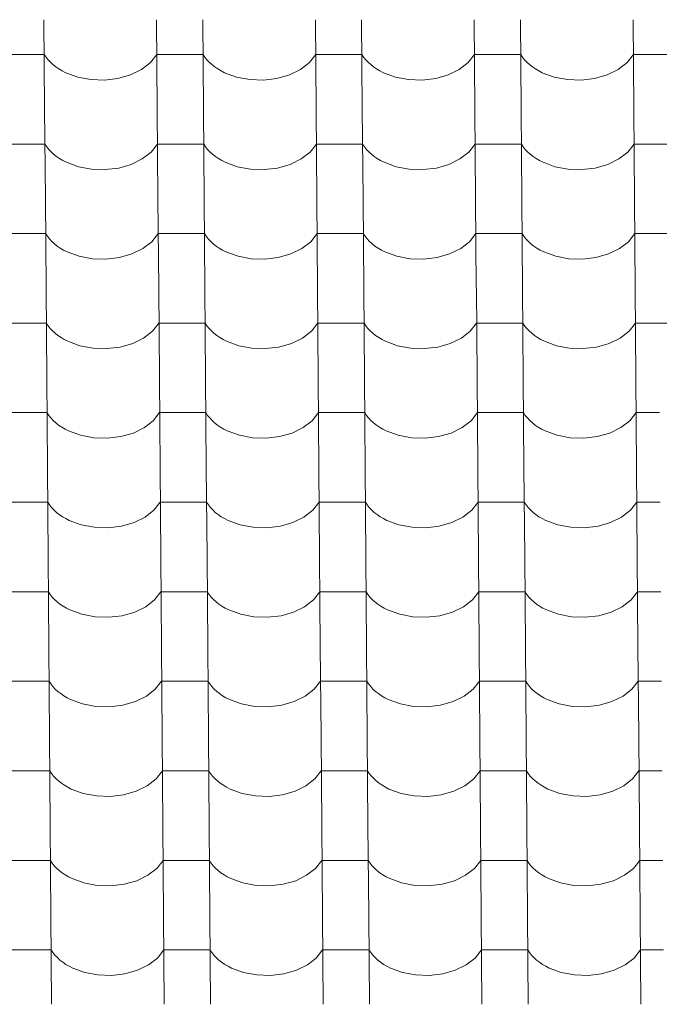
# Model space of a CAD drawing. Header units: millimetres. Extents: x -27785 to 104762, y -947 to 11132.
# Tile 32 of 146: x -17258 to -16593, y 8806 to 9828. Entities that reach past the tile are written whole.
import ezdxf

# ---------------------------------------------------------------- set-up
doc = ezdxf.new("R2010")
doc.units = ezdxf.units.MM
doc.header["$MEASUREMENT"] = 0
doc.layers.add('POHLED JIŽNÍ_1_Bourané_Výplně - Povrchové', color=7, linetype='Continuous')
doc.layers.add('POHLED JIŽNÍ_1_Konstrukce - nosné', color=7, linetype='Continuous')

# ---------------------------------------------------------------- blocks, each defined once
blk = doc.blocks.new('*X2', base_point=(-29303.7, -27473.9))
at = {"layer": 'POHLED JIŽNÍ_1_Bourané_Výplně - Povrchové', "color": 7, "linetype": 'Continuous', "lineweight": 13}
for p, q in [((-17232.5, 9828.4), (-17231.8, 9735.7)), ((-17115.5, 9828.4), (-17114.8, 9735.7)), ((-17067.5, 9828.4), (-17066.8, 9735.7)), ((-16950.5, 9828.4), (-16949.8, 9735.7)), ((-16902.5, 9828.4), (-16901.8, 9735.7)), ((-16785.5, 9828.4), (-16784.8, 9735.7)), ((-16737.5, 9828.4), (-16736.8, 9735.7)), ((-16620.5, 9828.4), (-16619.8, 9735.7)), ((-17256.2, 9792.2), (-17280.2, 9792.2)), ((-17232.2, 9792.2), (-17256.2, 9792.2)), ((-17232.2, 9792.2), (-17230.3, 9789.4)), ((-17230.3, 9789.4), (-17228.2, 9786.7)), ((-17121.8, 9783.8), (-17115.2, 9792.2)), ((-17091.2, 9792.2), (-17115.2, 9792.2)), ((-17067.2, 9792.2), (-17091.2, 9792.2)), ((-17067.2, 9792.2), (-17065.4, 9789.4)), ((-17065.4, 9789.4), (-17063.2, 9786.7)), ((-16956.8, 9783.8), (-16950.2, 9792.2)), ((-16926.2, 9792.2), (-16950.2, 9792.2)), ((-16902.2, 9792.2), (-16926.2, 9792.2)), ((-16902.2, 9792.2), (-16900.4, 9789.4)), ((-16900.4, 9789.4), (-16898.2, 9786.7)), ((-16791.8, 9783.8), (-16785.2, 9792.2)), ((-16761.2, 9792.2), (-16785.2, 9792.2)), ((-16737.2, 9792.2), (-16761.2, 9792.2)), ((-16737.2, 9792.2), (-16735.4, 9789.4)), ((-16735.4, 9789.4), (-16733.2, 9786.7)), ((-16626.8, 9783.8), (-16620.2, 9792.2)), ((-16596.2, 9792.2), (-16620.2, 9792.2)), ((-16572.2, 9792.2), (-16596.2, 9792.2)), ((-17228.2, 9786.7), (-17225.8, 9784.1)), ((-17225.8, 9784.1), (-17223.1, 9781.7)), ((-17223.1, 9781.7), (-17220.1, 9779.4)), ((-17220.1, 9779.4), (-17216.9, 9777.2)), ((-17131.1, 9776.7), (-17121.8, 9783.8)), ((-17063.2, 9786.7), (-17060.8, 9784.1)), ((-17060.8, 9784.1), (-17058.1, 9781.7)), ((-17058.1, 9781.7), (-17055.1, 9779.4)), ((-17055.1, 9779.4), (-17051.9, 9777.2)), ((-16966.1, 9776.7), (-16956.8, 9783.8)), ((-16898.2, 9786.7), (-16895.8, 9784.1)), ((-16895.8, 9784.1), (-16893.1, 9781.7)), ((-16893.1, 9781.7), (-16890.1, 9779.4)), ((-16890.1, 9779.4), (-16886.9, 9777.2)), ((-16801.1, 9776.7), (-16791.8, 9783.8)), ((-16733.2, 9786.7), (-16730.8, 9784.1)), ((-16730.8, 9784.1), (-16728.1, 9781.7)), ((-16728.1, 9781.7), (-16725.1, 9779.4)), ((-16725.1, 9779.4), (-16721.9, 9777.2)), ((-16636.1, 9776.7), (-16626.8, 9783.8)), ((-17216.9, 9777.2), (-17213.5, 9775.2)), ((-17213.5, 9775.2), (-17209.9, 9773.3)), ((-17209.9, 9773.3), (-17197.4, 9768.7)), ((-17197.4, 9768.7), (-17183.7, 9766.1)), ((-17155.6, 9767.3), (-17142.5, 9771.1)), ((-17142.5, 9771.1), (-17131.1, 9776.7)), ((-17051.9, 9777.2), (-17048.5, 9775.2)), ((-17048.5, 9775.2), (-17044.9, 9773.3)), ((-17044.9, 9773.3), (-17032.4, 9768.7)), ((-17032.4, 9768.7), (-17018.7, 9766.1)), ((-16990.6, 9767.3), (-16977.5, 9771.1)), ((-16977.5, 9771.1), (-16966.1, 9776.7)), ((-16886.9, 9777.2), (-16883.5, 9775.2)), ((-16883.5, 9775.2), (-16879.9, 9773.3)), ((-16879.9, 9773.3), (-16867.4, 9768.7)), ((-16867.4, 9768.7), (-16853.7, 9766.1)), ((-16825.6, 9767.3), (-16812.5, 9771.1)), ((-16812.5, 9771.1), (-16801.1, 9776.7)), ((-16721.9, 9777.2), (-16718.5, 9775.2)), ((-16718.5, 9775.2), (-16714.9, 9773.3)), ((-16714.9, 9773.3), (-16702.4, 9768.7)), ((-16702.4, 9768.7), (-16688.7, 9766.1)), ((-16660.6, 9767.3), (-16647.5, 9771.1)), ((-16647.5, 9771.1), (-16636.1, 9776.7)), ((-17183.7, 9766.1), (-17169.5, 9765.7)), ((-17169.5, 9765.7), (-17155.6, 9767.3)), ((-17018.7, 9766.1), (-17004.5, 9765.7)), ((-17004.5, 9765.7), (-16990.6, 9767.3)), ((-16853.7, 9766.1), (-16839.5, 9765.7)), ((-16839.5, 9765.7), (-16825.6, 9767.3)), ((-16688.7, 9766.1), (-16674.5, 9765.7)), ((-16674.5, 9765.7), (-16660.6, 9767.3)), ((-17231.8, 9735.4), (-17231, 9642.7)), ((-17114.8, 9735.4), (-17114.1, 9642.7)), ((-17066.8, 9735.4), (-17066, 9642.7)), ((-16949.8, 9735.4), (-16949.1, 9642.7)), ((-16901.8, 9735.4), (-16901, 9642.7)), ((-16784.8, 9735.4), (-16784.1, 9642.7)), ((-16736.8, 9735.4), (-16736, 9642.7)), ((-16619.8, 9735.4), (-16619.1, 9642.7)), ((-17255.5, 9699.2), (-17279.5, 9699.2)), ((-17231.5, 9699.2), (-17255.5, 9699.2)), ((-17231.5, 9699.2), (-17229.6, 9696.4)), ((-17229.6, 9696.4), (-17227.5, 9693.7)), ((-17121.1, 9690.8), (-17114.5, 9699.2)), ((-17090.5, 9699.2), (-17114.5, 9699.2)), ((-17066.5, 9699.2), (-17090.5, 9699.2)), ((-17066.5, 9699.2), (-17064.6, 9696.4)), ((-17064.6, 9696.4), (-17062.5, 9693.7)), ((-16956.1, 9690.8), (-16949.5, 9699.2)), ((-16925.5, 9699.2), (-16949.5, 9699.2)), ((-16901.5, 9699.2), (-16925.5, 9699.2)), ((-16901.5, 9699.2), (-16899.6, 9696.4)), ((-16899.6, 9696.4), (-16897.5, 9693.7)), ((-16791.1, 9690.8), (-16784.5, 9699.2)), ((-16760.5, 9699.2), (-16784.5, 9699.2)), ((-16736.5, 9699.2), (-16760.5, 9699.2)), ((-16736.5, 9699.2), (-16734.6, 9696.4)), ((-16734.6, 9696.4), (-16732.5, 9693.7)), ((-16626.1, 9690.8), (-16619.5, 9699.2)), ((-16595.5, 9699.2), (-16619.5, 9699.2)), ((-16571.5, 9699.2), (-16595.5, 9699.2)), ((-17227.5, 9693.7), (-17225.1, 9691.1)), ((-17225.1, 9691.1), (-17222.4, 9688.7)), ((-17222.4, 9688.7), (-17219.4, 9686.3)), ((-17219.4, 9686.3), (-17216.2, 9684.2)), ((-17130.4, 9683.7), (-17121.1, 9690.8)), ((-17062.5, 9693.7), (-17060.1, 9691.1)), ((-17060.1, 9691.1), (-17057.4, 9688.7)), ((-17057.4, 9688.7), (-17054.4, 9686.3)), ((-17054.4, 9686.3), (-17051.2, 9684.2)), ((-16965.4, 9683.7), (-16956.1, 9690.8)), ((-16897.5, 9693.7), (-16895.1, 9691.1)), ((-16895.1, 9691.1), (-16892.4, 9688.7)), ((-16892.4, 9688.7), (-16889.4, 9686.3)), ((-16889.4, 9686.3), (-16886.2, 9684.2)), ((-16800.4, 9683.7), (-16791.1, 9690.8)), ((-16732.5, 9693.7), (-16730.1, 9691.1)), ((-16730.1, 9691.1), (-16727.4, 9688.7)), ((-16727.4, 9688.7), (-16724.4, 9686.3)), ((-16724.4, 9686.3), (-16721.2, 9684.2)), ((-16635.4, 9683.7), (-16626.1, 9690.8)), ((-17216.2, 9684.2), (-17212.8, 9682.1)), ((-17212.8, 9682.1), (-17209.1, 9680.3)), ((-17209.1, 9680.3), (-17196.7, 9675.7)), ((-17196.7, 9675.7), (-17183, 9673.1)), ((-17154.8, 9674.3), (-17141.8, 9678.1)), ((-17141.8, 9678.1), (-17130.4, 9683.7)), ((-17051.2, 9684.2), (-17047.8, 9682.1)), ((-17047.8, 9682.1), (-17044.1, 9680.3)), ((-17044.1, 9680.3), (-17031.7, 9675.7)), ((-17031.7, 9675.7), (-17018, 9673.1)), ((-16989.8, 9674.3), (-16976.8, 9678.1)), ((-16976.8, 9678.1), (-16965.4, 9683.7)), ((-16886.2, 9684.2), (-16882.8, 9682.1)), ((-16882.8, 9682.1), (-16879.1, 9680.3)), ((-16879.1, 9680.3), (-16866.7, 9675.7)), ((-16866.7, 9675.7), (-16853, 9673.1)), ((-16824.8, 9674.3), (-16811.8, 9678.1)), ((-16811.8, 9678.1), (-16800.4, 9683.7)), ((-16721.2, 9684.2), (-16717.8, 9682.1)), ((-16717.8, 9682.1), (-16714.1, 9680.3)), ((-16714.1, 9680.3), (-16701.7, 9675.7)), ((-16701.7, 9675.7), (-16688, 9673.1)), ((-16659.8, 9674.3), (-16646.8, 9678.1)), ((-16646.8, 9678.1), (-16635.4, 9683.7)), ((-17183, 9673.1), (-17168.8, 9672.7)), ((-17168.8, 9672.7), (-17154.8, 9674.3)), ((-17018, 9673.1), (-17003.8, 9672.7)), ((-17003.8, 9672.7), (-16989.8, 9674.3)), ((-16853, 9673.1), (-16838.8, 9672.7)), ((-16838.8, 9672.7), (-16824.8, 9674.3)), ((-16688, 9673.1), (-16673.8, 9672.7)), ((-16673.8, 9672.7), (-16659.8, 9674.3)), ((-17231, 9642.4), (-17230.3, 9549.7)), ((-17114.1, 9642.4), (-17113.3, 9549.7)), ((-17066, 9642.4), (-17065.3, 9549.7)), ((-16949.1, 9642.4), (-16948.3, 9549.7)), ((-16901, 9642.4), (-16900.3, 9549.7)), ((-16784.1, 9642.4), (-16783.4, 9549.7)), ((-16736, 9642.4), (-16735.3, 9549.7)), ((-16619.1, 9642.4), (-16618.4, 9549.7)), ((-17254.8, 9606.2), (-17278.8, 9606.2)), ((-17230.7, 9606.2), (-17254.8, 9606.2)), ((-17230.7, 9606.2), (-17228.9, 9603.4)), ((-17120.4, 9597.8), (-17113.8, 9606.2)), ((-17089.8, 9606.2), (-17113.8, 9606.2)), ((-17065.7, 9606.2), (-17089.8, 9606.2)), ((-17065.7, 9606.2), (-17063.9, 9603.4)), ((-16955.4, 9597.8), (-16948.8, 9606.2)), ((-16924.8, 9606.2), (-16948.8, 9606.2)), ((-16900.8, 9606.2), (-16924.8, 9606.2)), ((-16900.8, 9606.2), (-16898.9, 9603.4)), ((-16790.4, 9597.8), (-16783.8, 9606.2)), ((-16759.8, 9606.2), (-16783.8, 9606.2)), ((-16735.8, 9606.2), (-16759.8, 9606.2)), ((-16735.8, 9606.2), (-16733.9, 9603.4)), ((-16625.4, 9597.8), (-16618.8, 9606.2)), ((-16594.8, 9606.2), (-16618.8, 9606.2)), ((-16570.8, 9606.2), (-16594.8, 9606.2)), ((-17228.9, 9603.4), (-17226.8, 9600.7)), ((-17226.8, 9600.7), (-17224.3, 9598.1)), ((-17224.3, 9598.1), (-17221.6, 9595.7)), ((-17221.6, 9595.7), (-17218.7, 9593.3)), ((-17129.6, 9590.6), (-17120.4, 9597.8)), ((-17063.9, 9603.4), (-17061.8, 9600.7)), ((-17061.8, 9600.7), (-17059.3, 9598.1)), ((-17059.3, 9598.1), (-17056.6, 9595.7)), ((-17056.6, 9595.7), (-17053.7, 9593.3)), ((-16964.6, 9590.6), (-16955.4, 9597.8)), ((-16898.9, 9603.4), (-16896.8, 9600.7)), ((-16896.8, 9600.7), (-16894.3, 9598.1)), ((-16894.3, 9598.1), (-16891.6, 9595.7)), ((-16891.6, 9595.7), (-16888.7, 9593.3)), ((-16799.6, 9590.6), (-16790.4, 9597.8)), ((-16733.9, 9603.4), (-16731.8, 9600.7)), ((-16731.8, 9600.7), (-16729.3, 9598.1)), ((-16729.3, 9598.1), (-16726.6, 9595.7)), ((-16726.6, 9595.7), (-16723.7, 9593.3)), ((-16634.7, 9590.6), (-16625.4, 9597.8)), ((-17218.7, 9593.3), (-17215.5, 9591.2)), ((-17215.5, 9591.2), (-17212, 9589.1)), ((-17212, 9589.1), (-17208.4, 9587.3)), ((-17208.4, 9587.3), (-17195.9, 9582.7)), ((-17154.1, 9581.3), (-17141.1, 9585.1)), ((-17141.1, 9585.1), (-17129.6, 9590.6)), ((-17053.7, 9593.3), (-17050.5, 9591.2)), ((-17050.5, 9591.2), (-17047, 9589.1)), ((-17047, 9589.1), (-17043.4, 9587.3)), ((-17043.4, 9587.3), (-17030.9, 9582.7)), ((-16989.1, 9581.3), (-16976.1, 9585.1)), ((-16976.1, 9585.1), (-16964.6, 9590.6)), ((-16888.7, 9593.3), (-16885.5, 9591.2)), ((-16885.5, 9591.2), (-16882, 9589.1)), ((-16882, 9589.1), (-16878.4, 9587.3)), ((-16878.4, 9587.3), (-16865.9, 9582.7)), ((-16824.1, 9581.3), (-16811.1, 9585.1)), ((-16811.1, 9585.1), (-16799.6, 9590.6)), ((-16723.7, 9593.3), (-16720.5, 9591.2)), ((-16720.5, 9591.2), (-16717.1, 9589.1)), ((-16717.1, 9589.1), (-16713.4, 9587.3)), ((-16713.4, 9587.3), (-16700.9, 9582.7)), ((-16659.1, 9581.3), (-16646.1, 9585.1)), ((-16646.1, 9585.1), (-16634.7, 9590.6)), ((-17195.9, 9582.7), (-17182.2, 9580.1)), ((-17182.2, 9580.1), (-17168.1, 9579.7)), ((-17168.1, 9579.7), (-17154.1, 9581.3)), ((-17030.9, 9582.7), (-17017.3, 9580.1)), ((-17017.3, 9580.1), (-17003.1, 9579.7)), ((-17003.1, 9579.7), (-16989.1, 9581.3)), ((-16865.9, 9582.7), (-16852.3, 9580.1)), ((-16852.3, 9580.1), (-16838.1, 9579.7)), ((-16838.1, 9579.7), (-16824.1, 9581.3)), ((-16700.9, 9582.7), (-16687.3, 9580.1)), ((-16687.3, 9580.1), (-16673.1, 9579.7)), ((-16673.1, 9579.7), (-16659.1, 9581.3)), ((-17230.3, 9549.4), (-17229.6, 9456.7)), ((-17113.3, 9549.4), (-17112.6, 9456.7)), ((-17065.3, 9549.4), (-17064.6, 9456.7)), ((-16948.3, 9549.4), (-16947.6, 9456.7)), ((-16900.3, 9549.4), (-16899.6, 9456.7)), ((-16783.3, 9549.4), (-16782.6, 9456.7)), ((-16735.3, 9549.4), (-16734.6, 9456.7)), ((-16618.4, 9549.4), (-16617.6, 9456.7)), ((-17254, 9513.2), (-17278.1, 9513.2)), ((-17230, 9513.2), (-17254, 9513.2)), ((-17230, 9513.2), (-17228.2, 9510.4)), ((-17119.7, 9504.8), (-17113.1, 9513.2)), ((-17089, 9513.2), (-17113.1, 9513.2)), ((-17065, 9513.2), (-17089, 9513.2)), ((-17065, 9513.2), (-17063.2, 9510.4)), ((-16954.7, 9504.8), (-16948.1, 9513.2)), ((-16924, 9513.2), (-16948.1, 9513.2)), ((-16900, 9513.2), (-16924, 9513.2)), ((-16900, 9513.2), (-16898.2, 9510.4)), ((-16789.7, 9504.8), (-16783.1, 9513.2)), ((-16759.1, 9513.2), (-16783.1, 9513.2)), ((-16735, 9513.2), (-16759.1, 9513.2)), ((-16735, 9513.2), (-16733.2, 9510.4)), ((-16624.7, 9504.8), (-16618.1, 9513.2)), ((-16594.1, 9513.2), (-16618.1, 9513.2)), ((-16570, 9513.2), (-16594.1, 9513.2)), ((-17228.2, 9510.4), (-17226, 9507.7)), ((-17226, 9507.7), (-17223.6, 9505.1)), ((-17223.6, 9505.1), (-17220.9, 9502.7)), ((-17220.9, 9502.7), (-17217.9, 9500.3)), ((-17128.9, 9497.6), (-17119.7, 9504.8)), ((-17063.2, 9510.4), (-17061, 9507.7)), ((-17061, 9507.7), (-17058.6, 9505.1)), ((-17058.6, 9505.1), (-17055.9, 9502.7)), ((-17055.9, 9502.7), (-17053, 9500.3)), ((-16963.9, 9497.6), (-16954.7, 9504.8)), ((-16898.2, 9510.4), (-16896, 9507.7)), ((-16896, 9507.7), (-16893.6, 9505.1)), ((-16893.6, 9505.1), (-16890.9, 9502.7)), ((-16890.9, 9502.7), (-16888, 9500.3)), ((-16798.9, 9497.6), (-16789.7, 9504.8)), ((-16733.2, 9510.4), (-16731, 9507.7)), ((-16731, 9507.7), (-16728.6, 9505.1)), ((-16728.6, 9505.1), (-16725.9, 9502.7)), ((-16725.9, 9502.7), (-16723, 9500.3)), ((-16633.9, 9497.6), (-16624.7, 9504.8)), ((-17217.9, 9500.3), (-17214.7, 9498.1)), ((-17214.7, 9498.1), (-17211.3, 9496.1)), ((-17211.3, 9496.1), (-17207.7, 9494.3)), ((-17207.7, 9494.3), (-17195.2, 9489.7)), ((-17153.4, 9488.3), (-17140.3, 9492)), ((-17140.3, 9492), (-17128.9, 9497.6)), ((-17053, 9500.3), (-17049.7, 9498.1)), ((-17049.7, 9498.1), (-17046.3, 9496.1)), ((-17046.3, 9496.1), (-17042.7, 9494.3)), ((-17042.7, 9494.3), (-17030.2, 9489.7)), ((-16988.4, 9488.3), (-16975.4, 9492)), ((-16975.4, 9492), (-16963.9, 9497.6)), ((-16888, 9500.3), (-16884.8, 9498.1)), ((-16884.8, 9498.1), (-16881.3, 9496.1)), ((-16881.3, 9496.1), (-16877.7, 9494.3)), ((-16877.7, 9494.3), (-16865.2, 9489.7)), ((-16823.4, 9488.3), (-16810.4, 9492)), ((-16810.4, 9492), (-16798.9, 9497.6)), ((-16723, 9500.3), (-16719.8, 9498.1)), ((-16719.8, 9498.1), (-16716.3, 9496.1)), ((-16716.3, 9496.1), (-16712.7, 9494.3)), ((-16712.7, 9494.3), (-16700.2, 9489.7)), ((-16658.4, 9488.3), (-16645.4, 9492)), ((-16645.4, 9492), (-16633.9, 9497.6)), ((-17195.2, 9489.7), (-17181.5, 9487.1)), ((-17181.5, 9487.1), (-17167.3, 9486.7)), ((-17167.3, 9486.7), (-17153.4, 9488.3)), ((-17030.2, 9489.7), (-17016.5, 9487.1)), ((-17016.5, 9487.1), (-17002.3, 9486.7)), ((-17002.3, 9486.7), (-16988.4, 9488.3)), ((-16865.2, 9489.7), (-16851.5, 9487.1)), ((-16851.5, 9487.1), (-16837.3, 9486.7)), ((-16837.3, 9486.7), (-16823.4, 9488.3)), ((-16700.2, 9489.7), (-16686.5, 9487.1)), ((-16686.5, 9487.1), (-16672.4, 9486.7)), ((-16672.4, 9486.7), (-16658.4, 9488.3)), ((-17229.6, 9456.3), (-17228.9, 9363.7)), ((-17112.6, 9456.3), (-17111.9, 9363.7)), ((-17064.6, 9456.3), (-17063.9, 9363.7)), ((-16947.6, 9456.3), (-16946.9, 9363.7)), ((-16899.6, 9456.3), (-16898.9, 9363.7)), ((-16782.6, 9456.3), (-16781.9, 9363.7)), ((-16734.6, 9456.3), (-16733.9, 9363.7)), ((-16617.6, 9456.3), (-16616.9, 9363.7)), ((-17253.3, 9420.2), (-17277.3, 9420.2)), ((-17229.3, 9420.2), (-17253.3, 9420.2)), ((-17229.3, 9420.2), (-17227.5, 9417.4)), ((-17118.9, 9411.8), (-17112.3, 9420.2)), ((-17088.3, 9420.2), (-17112.3, 9420.2)), ((-17064.3, 9420.2), (-17088.3, 9420.2)), ((-17064.3, 9420.2), (-17062.5, 9417.4)), ((-16953.9, 9411.8), (-16947.3, 9420.2)), ((-16923.3, 9420.2), (-16947.3, 9420.2)), ((-16899.3, 9420.2), (-16923.3, 9420.2)), ((-16899.3, 9420.2), (-16897.5, 9417.4)), ((-16788.9, 9411.8), (-16782.3, 9420.2)), ((-16758.3, 9420.2), (-16782.3, 9420.2)), ((-16734.3, 9420.2), (-16758.3, 9420.2)), ((-16734.3, 9420.2), (-16732.5, 9417.4)), ((-16624, 9411.8), (-16617.3, 9420.2)), ((-16593.3, 9420.2), (-16617.3, 9420.2)), ((-17227.5, 9417.4), (-17225.3, 9414.7)), ((-17225.3, 9414.7), (-17222.9, 9412.1)), ((-17222.9, 9412.1), (-17220.2, 9409.6)), ((-17220.2, 9409.6), (-17217.2, 9407.3)), ((-17128.2, 9404.6), (-17118.9, 9411.8)), ((-17062.5, 9417.4), (-17060.3, 9414.7)), ((-17060.3, 9414.7), (-17057.9, 9412.1)), ((-17057.9, 9412.1), (-17055.2, 9409.6)), ((-17055.2, 9409.6), (-17052.2, 9407.3)), ((-16963.2, 9404.6), (-16953.9, 9411.8)), ((-16897.5, 9417.4), (-16895.3, 9414.7)), ((-16895.3, 9414.7), (-16892.9, 9412.1)), ((-16892.9, 9412.1), (-16890.2, 9409.6)), ((-16890.2, 9409.6), (-16887.2, 9407.3)), ((-16798.2, 9404.6), (-16788.9, 9411.8)), ((-16732.5, 9417.4), (-16730.3, 9414.7)), ((-16730.3, 9414.7), (-16727.9, 9412.1)), ((-16727.9, 9412.1), (-16725.2, 9409.6)), ((-16725.2, 9409.6), (-16722.2, 9407.3)), ((-16633.2, 9404.6), (-16624, 9411.8)), ((-17217.2, 9407.3), (-17214, 9405.1)), ((-17214, 9405.1), (-17210.6, 9403.1)), ((-17210.6, 9403.1), (-17207, 9401.3)), ((-17207, 9401.3), (-17194.5, 9396.7)), ((-17139.6, 9399), (-17128.2, 9404.6)), ((-17052.2, 9407.3), (-17049, 9405.1)), ((-17049, 9405.1), (-17045.6, 9403.1)), ((-17045.6, 9403.1), (-17042, 9401.3)), ((-17042, 9401.3), (-17029.5, 9396.7)), ((-16974.6, 9399), (-16963.2, 9404.6)), ((-16887.2, 9407.3), (-16884, 9405.1)), ((-16884, 9405.1), (-16880.6, 9403.1)), ((-16880.6, 9403.1), (-16877, 9401.3)), ((-16877, 9401.3), (-16864.5, 9396.7)), ((-16809.6, 9399), (-16798.2, 9404.6)), ((-16722.2, 9407.3), (-16719, 9405.1)), ((-16719, 9405.1), (-16715.6, 9403.1)), ((-16715.6, 9403.1), (-16712, 9401.3)), ((-16712, 9401.3), (-16699.5, 9396.7)), ((-16644.6, 9399), (-16633.2, 9404.6)), ((-17194.5, 9396.7), (-17180.8, 9394.1)), ((-17180.8, 9394.1), (-17166.6, 9393.6)), ((-17166.6, 9393.6), (-17152.7, 9395.3)), ((-17152.7, 9395.3), (-17139.6, 9399)), ((-17029.5, 9396.7), (-17015.8, 9394.1)), ((-17015.8, 9394.1), (-17001.6, 9393.6)), ((-17001.6, 9393.6), (-16987.7, 9395.3)), ((-16987.7, 9395.3), (-16974.6, 9399)), ((-16864.5, 9396.7), (-16850.8, 9394.1)), ((-16850.8, 9394.1), (-16836.6, 9393.6)), ((-16836.6, 9393.6), (-16822.7, 9395.3)), ((-16822.7, 9395.3), (-16809.6, 9399)), ((-16699.5, 9396.7), (-16685.8, 9394.1)), ((-16685.8, 9394.1), (-16671.6, 9393.6)), ((-16671.6, 9393.6), (-16657.7, 9395.3)), ((-16657.7, 9395.3), (-16644.6, 9399)), ((-17228.9, 9363.3), (-17228.1, 9270.7)), ((-17111.9, 9363.3), (-17111.2, 9270.7)), ((-17063.9, 9363.3), (-17063.1, 9270.7)), ((-16946.9, 9363.3), (-16946.2, 9270.7)), ((-16898.9, 9363.3), (-16898.1, 9270.7)), ((-16781.9, 9363.3), (-16781.2, 9270.7)), ((-16733.9, 9363.3), (-16733.1, 9270.7)), ((-16616.9, 9363.3), (-16616.2, 9270.7)), ((-17252.6, 9327.2), (-17276.6, 9327.2)), ((-17228.6, 9327.2), (-17252.6, 9327.2)), ((-17228.6, 9327.2), (-17226.7, 9324.4)), ((-17226.7, 9324.4), (-17224.6, 9321.7)), ((-17224.6, 9321.7), (-17222.2, 9319.1)), ((-17222.2, 9319.1), (-17219.5, 9316.6)), ((-17127.5, 9311.6), (-17118.2, 9318.8)), ((-17118.2, 9318.8), (-17111.6, 9327.2)), ((-17087.6, 9327.2), (-17111.6, 9327.2)), ((-17063.6, 9327.2), (-17087.6, 9327.2)), ((-17063.6, 9327.2), (-17061.7, 9324.4)), ((-17061.7, 9324.4), (-17059.6, 9321.7)), ((-17059.6, 9321.7), (-17057.2, 9319.1)), ((-17057.2, 9319.1), (-17054.5, 9316.6)), ((-16962.5, 9311.6), (-16953.2, 9318.8)), ((-16953.2, 9318.8), (-16946.6, 9327.2)), ((-16922.6, 9327.2), (-16946.6, 9327.2)), ((-16898.6, 9327.2), (-16922.6, 9327.2)), ((-16898.6, 9327.2), (-16896.7, 9324.4)), ((-16896.7, 9324.4), (-16894.6, 9321.7)), ((-16894.6, 9321.7), (-16892.2, 9319.1)), ((-16892.2, 9319.1), (-16889.5, 9316.6)), ((-16797.5, 9311.6), (-16788.2, 9318.8)), ((-16788.2, 9318.8), (-16781.6, 9327.2)), ((-16757.6, 9327.2), (-16781.6, 9327.2)), ((-16733.6, 9327.2), (-16757.6, 9327.2)), ((-16733.6, 9327.2), (-16731.7, 9324.4)), ((-16731.7, 9324.4), (-16729.6, 9321.7)), ((-16729.6, 9321.7), (-16727.2, 9319.1)), ((-16727.2, 9319.1), (-16724.5, 9316.6)), ((-16632.5, 9311.6), (-16623.2, 9318.8)), ((-16623.2, 9318.8), (-16616.6, 9327.2)), ((-16592.6, 9327.2), (-16616.6, 9327.2)), ((-17219.5, 9316.6), (-17216.5, 9314.3)), ((-17216.5, 9314.3), (-17213.3, 9312.1)), ((-17213.3, 9312.1), (-17209.9, 9310.1)), ((-17209.9, 9310.1), (-17206.2, 9308.3)), ((-17206.2, 9308.3), (-17193.8, 9303.7)), ((-17138.9, 9306), (-17127.5, 9311.6)), ((-17054.5, 9316.6), (-17051.5, 9314.3)), ((-17051.5, 9314.3), (-17048.3, 9312.1)), ((-17048.3, 9312.1), (-17044.9, 9310.1)), ((-17044.9, 9310.1), (-17041.2, 9308.3)), ((-17041.2, 9308.3), (-17028.8, 9303.7)), ((-16973.9, 9306), (-16962.5, 9311.6)), ((-16889.5, 9316.6), (-16886.5, 9314.3)), ((-16886.5, 9314.3), (-16883.3, 9312.1)), ((-16883.3, 9312.1), (-16879.9, 9310.1)), ((-16879.9, 9310.1), (-16876.2, 9308.3)), ((-16876.2, 9308.3), (-16863.8, 9303.7)), ((-16808.9, 9306), (-16797.5, 9311.6)), ((-16724.5, 9316.6), (-16721.5, 9314.3)), ((-16721.5, 9314.3), (-16718.3, 9312.1)), ((-16718.3, 9312.1), (-16714.9, 9310.1)), ((-16714.9, 9310.1), (-16711.2, 9308.3)), ((-16711.2, 9308.3), (-16698.8, 9303.7)), ((-16643.9, 9306), (-16632.5, 9311.6)), ((-17193.8, 9303.7), (-17180.1, 9301.1)), ((-17180.1, 9301.1), (-17165.9, 9300.6)), ((-17165.9, 9300.6), (-17151.9, 9302.3)), ((-17151.9, 9302.3), (-17138.9, 9306)), ((-17028.8, 9303.7), (-17015.1, 9301.1)), ((-17015.1, 9301.1), (-17000.9, 9300.6)), ((-17000.9, 9300.6), (-16986.9, 9302.3)), ((-16986.9, 9302.3), (-16973.9, 9306)), ((-16863.8, 9303.7), (-16850.1, 9301.1)), ((-16850.1, 9301.1), (-16835.9, 9300.6)), ((-16835.9, 9300.6), (-16821.9, 9302.3)), ((-16821.9, 9302.3), (-16808.9, 9306)), ((-16698.8, 9303.7), (-16685.1, 9301.1)), ((-16685.1, 9301.1), (-16670.9, 9300.6)), ((-16670.9, 9300.6), (-16656.9, 9302.3)), ((-16656.9, 9302.3), (-16643.9, 9306)), ((-17228.1, 9270.3), (-17227.4, 9177.6)), ((-17111.2, 9270.3), (-17110.4, 9177.6)), ((-17063.1, 9270.3), (-17062.4, 9177.6)), ((-16946.2, 9270.3), (-16945.5, 9177.6)), ((-16898.1, 9270.3), (-16897.4, 9177.6)), ((-16781.2, 9270.3), (-16780.5, 9177.6)), ((-16733.1, 9270.3), (-16732.4, 9177.6)), ((-16616.2, 9270.3), (-16615.5, 9177.6)), ((-17251.9, 9234.2), (-17275.9, 9234.2)), ((-17227.9, 9234.2), (-17251.9, 9234.2)), ((-17227.9, 9234.2), (-17226, 9231.4)), ((-17226, 9231.4), (-17223.9, 9228.7)), ((-17223.9, 9228.7), (-17221.4, 9226.1)), ((-17221.4, 9226.1), (-17218.7, 9223.6)), ((-17126.7, 9218.6), (-17117.5, 9225.8)), ((-17117.5, 9225.8), (-17110.9, 9234.2)), ((-17086.9, 9234.2), (-17110.9, 9234.2)), ((-17062.9, 9234.2), (-17086.9, 9234.2)), ((-17062.9, 9234.2), (-17061, 9231.4)), ((-17061, 9231.4), (-17058.9, 9228.7)), ((-17058.9, 9228.7), (-17056.4, 9226.1)), ((-17056.4, 9226.1), (-17053.7, 9223.6)), ((-16961.7, 9218.6), (-16952.5, 9225.8)), ((-16952.5, 9225.8), (-16945.9, 9234.2)), ((-16921.9, 9234.2), (-16945.9, 9234.2)), ((-16897.9, 9234.2), (-16921.9, 9234.2)), ((-16897.9, 9234.2), (-16896, 9231.4)), ((-16896, 9231.4), (-16893.9, 9228.7)), ((-16893.9, 9228.7), (-16891.4, 9226.1)), ((-16891.4, 9226.1), (-16888.7, 9223.6)), ((-16796.8, 9218.6), (-16787.5, 9225.8)), ((-16787.5, 9225.8), (-16780.9, 9234.2)), ((-16756.9, 9234.2), (-16780.9, 9234.2)), ((-16732.9, 9234.2), (-16756.9, 9234.2)), ((-16732.9, 9234.2), (-16731, 9231.4)), ((-16731, 9231.4), (-16728.9, 9228.7)), ((-16728.9, 9228.7), (-16726.4, 9226.1)), ((-16726.4, 9226.1), (-16723.7, 9223.6)), ((-16631.8, 9218.6), (-16622.5, 9225.8)), ((-16622.5, 9225.8), (-16615.9, 9234.2)), ((-16591.9, 9234.2), (-16615.9, 9234.2)), ((-17218.7, 9223.6), (-17215.8, 9221.3)), ((-17215.8, 9221.3), (-17212.6, 9219.1)), ((-17212.6, 9219.1), (-17209.1, 9217.1)), ((-17209.1, 9217.1), (-17205.5, 9215.3)), ((-17205.5, 9215.3), (-17193, 9210.7)), ((-17138.2, 9213), (-17126.7, 9218.6)), ((-17053.7, 9223.6), (-17050.8, 9221.3)), ((-17050.8, 9221.3), (-17047.6, 9219.1)), ((-17047.6, 9219.1), (-17044.2, 9217.1)), ((-17044.2, 9217.1), (-17040.5, 9215.3)), ((-17040.5, 9215.3), (-17028, 9210.7)), ((-16973.2, 9213), (-16961.7, 9218.6)), ((-16888.7, 9223.6), (-16885.8, 9221.3)), ((-16885.8, 9221.3), (-16882.6, 9219.1)), ((-16882.6, 9219.1), (-16879.2, 9217.1)), ((-16879.2, 9217.1), (-16875.5, 9215.3)), ((-16875.5, 9215.3), (-16863, 9210.7)), ((-16808.2, 9213), (-16796.8, 9218.6)), ((-16723.7, 9223.6), (-16720.8, 9221.3)), ((-16720.8, 9221.3), (-16717.6, 9219.1)), ((-16717.6, 9219.1), (-16714.2, 9217.1)), ((-16714.2, 9217.1), (-16710.5, 9215.3)), ((-16710.5, 9215.3), (-16698, 9210.7)), ((-16643.2, 9213), (-16631.8, 9218.6)), ((-17193, 9210.7), (-17179.4, 9208.1)), ((-17179.4, 9208.1), (-17165.2, 9207.6)), ((-17165.2, 9207.6), (-17151.2, 9209.3)), ((-17151.2, 9209.3), (-17138.2, 9213)), ((-17028, 9210.7), (-17014.4, 9208.1)), ((-17014.4, 9208.1), (-17000.2, 9207.6)), ((-17000.2, 9207.6), (-16986.2, 9209.3)), ((-16986.2, 9209.3), (-16973.2, 9213)), ((-16863, 9210.7), (-16849.4, 9208.1)), ((-16849.4, 9208.1), (-16835.2, 9207.6)), ((-16835.2, 9207.6), (-16821.2, 9209.3)), ((-16821.2, 9209.3), (-16808.2, 9213)), ((-16698, 9210.7), (-16684.4, 9208.1)), ((-16684.4, 9208.1), (-16670.2, 9207.6)), ((-16670.2, 9207.6), (-16656.2, 9209.3)), ((-16656.2, 9209.3), (-16643.2, 9213)), ((-17227.4, 9177.3), (-17226.7, 9084.6)), ((-17110.4, 9177.3), (-17109.7, 9084.6)), ((-17062.4, 9177.3), (-17061.7, 9084.6)), ((-16945.5, 9177.3), (-16944.7, 9084.6)), ((-16897.4, 9177.3), (-16896.7, 9084.6)), ((-16780.5, 9177.3), (-16779.7, 9084.6)), ((-16732.4, 9177.3), (-16731.7, 9084.6)), ((-16615.5, 9177.3), (-16614.7, 9084.6)), ((-17251.1, 9141.2), (-17275.2, 9141.2)), ((-17227.1, 9141.2), (-17251.1, 9141.2)), ((-17227.1, 9141.2), (-17225.3, 9138.4)), ((-17225.3, 9138.4), (-17223.1, 9135.7)), ((-17223.1, 9135.7), (-17220.7, 9133.1)), ((-17116.8, 9132.8), (-17110.2, 9141.2)), ((-17086.1, 9141.2), (-17110.2, 9141.2)), ((-17062.1, 9141.2), (-17086.1, 9141.2)), ((-17062.1, 9141.2), (-17060.3, 9138.4)), ((-17060.3, 9138.4), (-17058.1, 9135.7)), ((-17058.1, 9135.7), (-17055.7, 9133.1)), ((-16951.8, 9132.8), (-16945.2, 9141.2)), ((-16921.2, 9141.2), (-16945.2, 9141.2)), ((-16897.1, 9141.2), (-16921.2, 9141.2)), ((-16897.1, 9141.2), (-16895.3, 9138.4)), ((-16895.3, 9138.4), (-16893.1, 9135.7)), ((-16893.1, 9135.7), (-16890.7, 9133.1)), ((-16786.8, 9132.8), (-16780.2, 9141.2)), ((-16756.2, 9141.2), (-16780.2, 9141.2)), ((-16732.1, 9141.2), (-16756.2, 9141.2)), ((-16732.1, 9141.2), (-16730.3, 9138.4)), ((-16730.3, 9138.4), (-16728.2, 9135.7)), ((-16728.2, 9135.7), (-16725.7, 9133.1)), ((-16621.8, 9132.8), (-16615.2, 9141.2)), ((-16591.2, 9141.2), (-16615.2, 9141.2)), ((-17220.7, 9133.1), (-17218, 9130.6)), ((-17218, 9130.6), (-17215.1, 9128.3)), ((-17215.1, 9128.3), (-17211.9, 9126.1)), ((-17211.9, 9126.1), (-17208.4, 9124.1)), ((-17208.4, 9124.1), (-17204.8, 9122.2)), ((-17137.5, 9120), (-17126, 9125.6)), ((-17126, 9125.6), (-17116.8, 9132.8)), ((-17055.7, 9133.1), (-17053, 9130.6)), ((-17053, 9130.6), (-17050.1, 9128.3)), ((-17050.1, 9128.3), (-17046.9, 9126.1)), ((-17046.9, 9126.1), (-17043.4, 9124.1)), ((-17043.4, 9124.1), (-17039.8, 9122.2)), ((-16972.5, 9120), (-16961, 9125.6)), ((-16961, 9125.6), (-16951.8, 9132.8)), ((-16890.7, 9133.1), (-16888, 9130.6)), ((-16888, 9130.6), (-16885.1, 9128.3)), ((-16885.1, 9128.3), (-16881.9, 9126.1)), ((-16881.9, 9126.1), (-16878.4, 9124.1)), ((-16878.4, 9124.1), (-16874.8, 9122.2)), ((-16807.5, 9120), (-16796, 9125.6)), ((-16796, 9125.6), (-16786.8, 9132.8)), ((-16725.7, 9133.1), (-16723, 9130.6)), ((-16723, 9130.6), (-16720.1, 9128.3)), ((-16720.1, 9128.3), (-16716.9, 9126.1)), ((-16716.9, 9126.1), (-16713.4, 9124.1)), ((-16713.4, 9124.1), (-16709.8, 9122.2)), ((-16642.5, 9120), (-16631, 9125.6)), ((-16631, 9125.6), (-16621.8, 9132.8)), ((-17204.8, 9122.2), (-17192.3, 9117.7)), ((-17192.3, 9117.7), (-17178.6, 9115.1)), ((-17178.6, 9115.1), (-17164.4, 9114.6)), ((-17164.4, 9114.6), (-17150.5, 9116.3)), ((-17150.5, 9116.3), (-17137.5, 9120)), ((-17039.8, 9122.2), (-17027.3, 9117.7)), ((-17027.3, 9117.7), (-17013.6, 9115.1)), ((-17013.6, 9115.1), (-16999.5, 9114.6)), ((-16999.5, 9114.6), (-16985.5, 9116.3)), ((-16985.5, 9116.3), (-16972.5, 9120)), ((-16874.8, 9122.2), (-16862.3, 9117.7)), ((-16862.3, 9117.7), (-16848.6, 9115.1)), ((-16848.6, 9115.1), (-16834.5, 9114.6)), ((-16834.5, 9114.6), (-16820.5, 9116.3)), ((-16820.5, 9116.3), (-16807.5, 9120)), ((-16709.8, 9122.2), (-16697.3, 9117.7)), ((-16697.3, 9117.7), (-16683.6, 9115.1)), ((-16683.6, 9115.1), (-16669.5, 9114.6)), ((-16669.5, 9114.6), (-16655.5, 9116.3)), ((-16655.5, 9116.3), (-16642.5, 9120)), ((-17226.7, 9084.3), (-17226, 8991.6)), ((-17109.7, 9084.3), (-17109, 8991.6)), ((-17061.7, 9084.3), (-17061, 8991.6)), ((-16944.7, 9084.3), (-16944, 8991.6)), ((-16896.7, 9084.3), (-16896, 8991.6)), ((-16779.7, 9084.3), (-16779, 8991.6)), ((-16731.7, 9084.3), (-16731, 8991.6)), ((-16614.7, 9084.3), (-16614, 8991.6)), ((-17250.4, 9048.1), (-17274.4, 9048.1)), ((-17226.4, 9048.1), (-17250.4, 9048.1)), ((-17226.4, 9048.1), (-17224.6, 9045.4)), ((-17224.6, 9045.4), (-17222.4, 9042.7)), ((-17222.4, 9042.7), (-17220, 9040.1)), ((-17116, 9039.8), (-17109.4, 9048.1)), ((-17085.4, 9048.1), (-17109.4, 9048.1)), ((-17061.4, 9048.1), (-17085.4, 9048.1)), ((-17061.4, 9048.1), (-17059.6, 9045.4)), ((-17059.6, 9045.4), (-17057.4, 9042.7)), ((-17057.4, 9042.7), (-17055, 9040.1)), ((-16951, 9039.8), (-16944.4, 9048.1)), ((-16920.4, 9048.1), (-16944.4, 9048.1)), ((-16896.4, 9048.1), (-16920.4, 9048.1)), ((-16896.4, 9048.1), (-16894.6, 9045.4)), ((-16894.6, 9045.4), (-16892.4, 9042.7)), ((-16892.4, 9042.7), (-16890, 9040.1)), ((-16786.1, 9039.8), (-16779.4, 9048.1)), ((-16755.4, 9048.1), (-16779.4, 9048.1)), ((-16731.4, 9048.1), (-16755.4, 9048.1)), ((-16731.4, 9048.1), (-16729.6, 9045.4)), ((-16729.6, 9045.4), (-16727.4, 9042.7)), ((-16727.4, 9042.7), (-16725, 9040.1)), ((-16621.1, 9039.8), (-16614.5, 9048.1)), ((-16590.4, 9048.1), (-16614.5, 9048.1)), ((-17220, 9040.1), (-17217.3, 9037.6)), ((-17217.3, 9037.6), (-17214.3, 9035.3)), ((-17214.3, 9035.3), (-17211.1, 9033.1)), ((-17211.1, 9033.1), (-17207.7, 9031.1)), ((-17207.7, 9031.1), (-17204.1, 9029.2)), ((-17136.7, 9027), (-17125.3, 9032.6)), ((-17125.3, 9032.6), (-17116, 9039.8)), ((-17055, 9040.1), (-17052.3, 9037.6)), ((-17052.3, 9037.6), (-17049.3, 9035.3)), ((-17049.3, 9035.3), (-17046.1, 9033.1)), ((-17046.1, 9033.1), (-17042.7, 9031.1)), ((-17042.7, 9031.1), (-17039.1, 9029.2)), ((-16971.7, 9027), (-16960.3, 9032.6)), ((-16960.3, 9032.6), (-16951, 9039.8)), ((-16890, 9040.1), (-16887.3, 9037.6)), ((-16887.3, 9037.6), (-16884.3, 9035.3)), ((-16884.3, 9035.3), (-16881.1, 9033.1)), ((-16881.1, 9033.1), (-16877.7, 9031.1)), ((-16877.7, 9031.1), (-16874.1, 9029.2)), ((-16806.7, 9027), (-16795.3, 9032.6)), ((-16795.3, 9032.6), (-16786.1, 9039.8)), ((-16725, 9040.1), (-16722.3, 9037.6)), ((-16722.3, 9037.6), (-16719.3, 9035.3)), ((-16719.3, 9035.3), (-16716.1, 9033.1)), ((-16716.1, 9033.1), (-16712.7, 9031.1)), ((-16712.7, 9031.1), (-16709.1, 9029.2)), ((-16641.7, 9027), (-16630.3, 9032.6)), ((-16630.3, 9032.6), (-16621.1, 9039.8)), ((-17204.1, 9029.2), (-17191.6, 9024.7)), ((-17191.6, 9024.7), (-17177.9, 9022.1)), ((-17177.9, 9022.1), (-17163.7, 9021.6)), ((-17163.7, 9021.6), (-17149.8, 9023.3)), ((-17149.8, 9023.3), (-17136.7, 9027)), ((-17039.1, 9029.2), (-17026.6, 9024.7)), ((-17026.6, 9024.7), (-17012.9, 9022.1)), ((-17012.9, 9022.1), (-16998.7, 9021.6)), ((-16998.7, 9021.6), (-16984.8, 9023.3)), ((-16984.8, 9023.3), (-16971.7, 9027)), ((-16874.1, 9029.2), (-16861.6, 9024.7)), ((-16861.6, 9024.7), (-16847.9, 9022.1)), ((-16847.9, 9022.1), (-16833.7, 9021.6)), ((-16833.7, 9021.6), (-16819.8, 9023.3)), ((-16819.8, 9023.3), (-16806.7, 9027)), ((-16709.1, 9029.2), (-16696.6, 9024.7)), ((-16696.6, 9024.7), (-16682.9, 9022.1)), ((-16682.9, 9022.1), (-16668.7, 9021.6)), ((-16668.7, 9021.6), (-16654.8, 9023.3)), ((-16654.8, 9023.3), (-16641.7, 9027)), ((-17226, 8991.3), (-17225.2, 8898.6)), ((-17109, 8991.3), (-17108.3, 8898.6)), ((-17061, 8991.3), (-17060.2, 8898.6)), ((-16944, 8991.3), (-16943.3, 8898.6)), ((-16896, 8991.3), (-16895.2, 8898.6)), ((-16779, 8991.3), (-16778.3, 8898.6)), ((-16731, 8991.3), (-16730.3, 8898.6)), ((-16614, 8991.3), (-16613.3, 8898.6)), ((-17249.7, 8955.1), (-17273.7, 8955.1)), ((-17225.7, 8955.1), (-17249.7, 8955.1)), ((-17225.7, 8955.1), (-17223.8, 8952.3)), ((-17223.8, 8952.3), (-17221.7, 8949.6)), ((-17221.7, 8949.6), (-17219.3, 8947.1)), ((-17115.3, 8946.8), (-17108.7, 8955.1)), ((-17084.7, 8955.1), (-17108.7, 8955.1)), ((-17060.7, 8955.1), (-17084.7, 8955.1)), ((-17060.7, 8955.1), (-17058.8, 8952.3)), ((-17058.8, 8952.3), (-17056.7, 8949.6)), ((-17056.7, 8949.6), (-17054.3, 8947.1)), ((-16950.3, 8946.8), (-16943.7, 8955.1)), ((-16919.7, 8955.1), (-16943.7, 8955.1)), ((-16895.7, 8955.1), (-16919.7, 8955.1)), ((-16895.7, 8955.1), (-16893.8, 8952.3)), ((-16893.8, 8952.3), (-16891.7, 8949.6)), ((-16891.7, 8949.6), (-16889.3, 8947.1)), ((-16785.3, 8946.8), (-16778.7, 8955.1)), ((-16754.7, 8955.1), (-16778.7, 8955.1)), ((-16730.7, 8955.1), (-16754.7, 8955.1)), ((-16730.7, 8955.1), (-16728.8, 8952.3)), ((-16728.8, 8952.3), (-16726.7, 8949.6)), ((-16726.7, 8949.6), (-16724.3, 8947.1)), ((-16620.3, 8946.8), (-16613.7, 8955.1)), ((-16589.7, 8955.1), (-16613.7, 8955.1)), ((-17219.3, 8947.1), (-17216.6, 8944.6)), ((-17216.6, 8944.6), (-17213.6, 8942.3)), ((-17213.6, 8942.3), (-17210.4, 8940.1)), ((-17210.4, 8940.1), (-17207, 8938.1)), ((-17136, 8934), (-17124.6, 8939.6)), ((-17124.6, 8939.6), (-17115.3, 8946.8)), ((-17054.3, 8947.1), (-17051.6, 8944.6)), ((-17051.6, 8944.6), (-17048.6, 8942.3)), ((-17048.6, 8942.3), (-17045.4, 8940.1)), ((-17045.4, 8940.1), (-17042, 8938.1)), ((-16971, 8934), (-16959.6, 8939.6)), ((-16959.6, 8939.6), (-16950.3, 8946.8)), ((-16889.3, 8947.1), (-16886.6, 8944.6)), ((-16886.6, 8944.6), (-16883.6, 8942.3)), ((-16883.6, 8942.3), (-16880.4, 8940.1)), ((-16880.4, 8940.1), (-16877, 8938.1)), ((-16806, 8934), (-16794.6, 8939.6)), ((-16794.6, 8939.6), (-16785.3, 8946.8)), ((-16724.3, 8947.1), (-16721.6, 8944.6)), ((-16721.6, 8944.6), (-16718.6, 8942.3)), ((-16718.6, 8942.3), (-16715.4, 8940.1)), ((-16715.4, 8940.1), (-16712, 8938.1)), ((-16641, 8934), (-16629.6, 8939.6)), ((-16629.6, 8939.6), (-16620.3, 8946.8)), ((-17207, 8938.1), (-17203.3, 8936.2)), ((-17203.3, 8936.2), (-17190.9, 8931.7)), ((-17190.9, 8931.7), (-17177.2, 8929.1)), ((-17177.2, 8929.1), (-17163, 8928.6)), ((-17163, 8928.6), (-17149, 8930.3)), ((-17149, 8930.3), (-17136, 8934)), ((-17042, 8938.1), (-17038.3, 8936.2)), ((-17038.3, 8936.2), (-17025.9, 8931.7)), ((-17025.9, 8931.7), (-17012.2, 8929.1)), ((-17012.2, 8929.1), (-16998, 8928.6)), ((-16998, 8928.6), (-16984, 8930.3)), ((-16984, 8930.3), (-16971, 8934)), ((-16877, 8938.1), (-16873.3, 8936.2)), ((-16873.3, 8936.2), (-16860.9, 8931.7)), ((-16860.9, 8931.7), (-16847.2, 8929.1)), ((-16847.2, 8929.1), (-16833, 8928.6)), ((-16833, 8928.6), (-16819, 8930.3)), ((-16819, 8930.3), (-16806, 8934)), ((-16712, 8938.1), (-16708.4, 8936.2)), ((-16708.4, 8936.2), (-16695.9, 8931.7)), ((-16695.9, 8931.7), (-16682.2, 8929.1)), ((-16682.2, 8929.1), (-16668, 8928.6)), ((-16668, 8928.6), (-16654, 8930.3)), ((-16654, 8930.3), (-16641, 8934)), ((-17225.2, 8898.3), (-17224.5, 8805.6)), ((-17108.3, 8898.3), (-17107.6, 8805.6)), ((-17060.2, 8898.3), (-17059.5, 8805.6)), ((-16943.3, 8898.3), (-16942.6, 8805.6)), ((-16895.2, 8898.3), (-16894.5, 8805.6)), ((-16778.3, 8898.3), (-16777.6, 8805.6)), ((-16730.2, 8898.3), (-16729.5, 8805.6)), ((-16613.3, 8898.3), (-16612.6, 8805.6)), ((-17249, 8862.1), (-17273, 8862.1)), ((-17225, 8862.1), (-17249, 8862.1)), ((-17225, 8862.1), (-17223.1, 8859.3)), ((-17223.1, 8859.3), (-17221, 8856.6)), ((-17114.6, 8853.7), (-17108, 8862.1)), ((-17084, 8862.1), (-17108, 8862.1)), ((-17060, 8862.1), (-17084, 8862.1)), ((-17060, 8862.1), (-17058.1, 8859.3)), ((-17058.1, 8859.3), (-17056, 8856.6)), ((-16949.6, 8853.7), (-16943, 8862.1)), ((-16919, 8862.1), (-16943, 8862.1)), ((-16895, 8862.1), (-16919, 8862.1)), ((-16895, 8862.1), (-16893.1, 8859.3)), ((-16893.1, 8859.3), (-16891, 8856.6)), ((-16784.6, 8853.7), (-16778, 8862.1)), ((-16754, 8862.1), (-16778, 8862.1)), ((-16730, 8862.1), (-16754, 8862.1)), ((-16730, 8862.1), (-16728.1, 8859.3)), ((-16728.1, 8859.3), (-16726, 8856.6)), ((-16619.6, 8853.7), (-16613, 8862.1)), ((-16589, 8862.1), (-16613, 8862.1)), ((-17221, 8856.6), (-17218.5, 8854.1)), ((-17218.5, 8854.1), (-17215.8, 8851.6)), ((-17215.8, 8851.6), (-17212.9, 8849.3)), ((-17212.9, 8849.3), (-17209.7, 8847.1)), ((-17209.7, 8847.1), (-17206.3, 8845.1)), ((-17123.9, 8846.6), (-17114.6, 8853.7)), ((-17056, 8856.6), (-17053.5, 8854.1)), ((-17053.5, 8854.1), (-17050.8, 8851.6)), ((-17050.8, 8851.6), (-17047.9, 8849.3)), ((-17047.9, 8849.3), (-17044.7, 8847.1)), ((-17044.7, 8847.1), (-17041.3, 8845.1)), ((-16958.9, 8846.6), (-16949.6, 8853.7)), ((-16891, 8856.6), (-16888.5, 8854.1)), ((-16888.5, 8854.1), (-16885.8, 8851.6)), ((-16885.8, 8851.6), (-16882.9, 8849.3)), ((-16882.9, 8849.3), (-16879.7, 8847.1)), ((-16879.7, 8847.1), (-16876.3, 8845.1)), ((-16793.9, 8846.6), (-16784.6, 8853.7)), ((-16726, 8856.6), (-16723.6, 8854.1)), ((-16723.6, 8854.1), (-16720.9, 8851.6)), ((-16720.9, 8851.6), (-16717.9, 8849.3)), ((-16717.9, 8849.3), (-16714.7, 8847.1)), ((-16714.7, 8847.1), (-16711.3, 8845.1)), ((-16628.9, 8846.6), (-16619.6, 8853.7)), ((-17206.3, 8845.1), (-17202.6, 8843.2)), ((-17202.6, 8843.2), (-17190.1, 8838.6)), ((-17190.1, 8838.6), (-17176.5, 8836.1)), ((-17162.3, 8835.6), (-17148.3, 8837.3)), ((-17148.3, 8837.3), (-17135.3, 8841)), ((-17135.3, 8841), (-17123.9, 8846.6)), ((-17041.3, 8845.1), (-17037.6, 8843.2)), ((-17037.6, 8843.2), (-17025.1, 8838.6)), ((-17025.1, 8838.6), (-17011.5, 8836.1)), ((-16997.3, 8835.6), (-16983.3, 8837.3)), ((-16983.3, 8837.3), (-16970.3, 8841)), ((-16970.3, 8841), (-16958.9, 8846.6)), ((-16876.3, 8845.1), (-16872.6, 8843.2)), ((-16872.6, 8843.2), (-16860.1, 8838.6)), ((-16860.1, 8838.6), (-16846.5, 8836.1)), ((-16832.3, 8835.6), (-16818.3, 8837.3)), ((-16818.3, 8837.3), (-16805.3, 8841)), ((-16805.3, 8841), (-16793.9, 8846.6)), ((-16711.3, 8845.1), (-16707.6, 8843.2)), ((-16707.6, 8843.2), (-16695.1, 8838.6)), ((-16695.1, 8838.6), (-16681.5, 8836.1)), ((-16667.3, 8835.6), (-16653.3, 8837.3)), ((-16653.3, 8837.3), (-16640.3, 8841)), ((-16640.3, 8841), (-16628.9, 8846.6)), ((-17176.5, 8836.1), (-17162.3, 8835.6)), ((-17011.5, 8836.1), (-16997.3, 8835.6)), ((-16846.5, 8836.1), (-16832.3, 8835.6)), ((-16681.5, 8836.1), (-16667.3, 8835.6))]:
    blk.add_line(p, q, dxfattribs=at)

msp = doc.modelspace()

# ---------------------------------------------------------------- block references
at = {"layer": 'POHLED JIŽNÍ_1_Konstrukce - nosné', "color": 9, "linetype": 'Continuous', "lineweight": 13}
msp.add_blockref('*X2', (-29303.7, -27473.9), dxfattribs=at)

doc.saveas('drawing.dxf')
